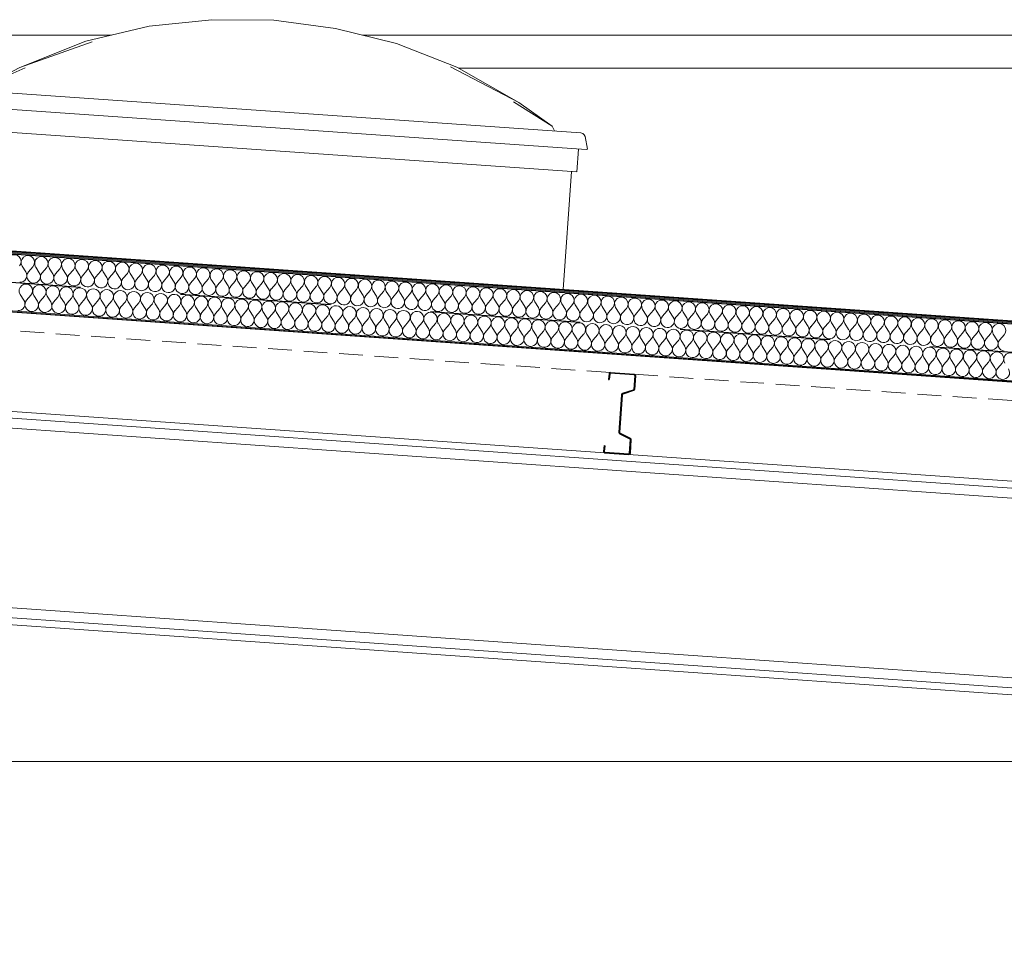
# Model space of a CAD drawing. Header units: millimetres. Extents: x 30792 to 66615, y -300 to 6970.
# Tile 32 of 58: x 52661 to 54742, y 5010 to 6968. Entities that reach past the tile are written whole.
import ezdxf

# ---------------------------------------------------------------- set-up
doc = ezdxf.new("R2010")
doc.units = ezdxf.units.MM
doc.header["$MEASUREMENT"] = 0
for name, pattern in [('Discontinu', [529.166651, 317.499995, -211.666656]), ('Pointillé', [75, 50, -25]), ('Wipeout_Contour', [1000, 0, -1000])]:
    doc.linetypes.add(name, pattern=pattern)
for name, color, linetype in [('Finitions - Etanchéité.5-Etanchéité', 7, 'Continuous'), ('Métal _ Charpente Couverture.Charp_Couv_Bard_Métal', 7, 'Continuous'), ('Métal _ Charpente.Charp_Couv_Bard_Métal', 7, 'Continuous'), ('Métal _ Finitions.Charp_Couv_Bard_Méta', 7, 'Continuous'), ('Nouveau_Structure _ Murs maçonnés.GO', 7, 'Continuous')]:
    doc.layers.add(name, color=color, linetype=linetype)

# ---------------------------------------------------------------- blocks, each defined once
blk = doc.blocks.new('Élément de coupe_32')
at = {"layer": 'Nouveau_Structure _ Murs maçonnés.GO', "color": 251, "linetype": 'Continuous', "lineweight": 15, "true_color": 0x6a6a6a}
blk.add_line((40780, 5400), (56777.3, 5400), dxfattribs=at)
blk = doc.blocks.new('*X38')
at = {"layer": 'Finitions - Etanchéité.5-Etanchéité', "linetype": 'Continuous', "lineweight": 15, "true_color": 0x2e45b3}
blk.add_hatch(color=175, dxfattribs=at).paths.add_polyline_path([(63618.3, 5705.5), (63618.3, 5707.5), (48778.3, 6745.3), (48778.3, 6743.3)])
blk = doc.blocks.new('*X39')
at = {"layer": 'Finitions - Etanchéité.5-Etanchéité', "linetype": 'Continuous', "lineweight": 15, "true_color": 0x6a6a6a}
blk.add_hatch(color=251, dxfattribs=at).paths.add_polyline_path([(63618.3, 5707.5), (63618.3, 5709.5), (48778.3, 6747.3), (48778.3, 6745.3)])
blk = doc.blocks.new('*X40')
at = {"layer": 'Finitions - Etanchéité.5-Etanchéité', "linetype": 'Continuous', "lineweight": 15, "true_color": 0xe8e8e8}
blk.add_hatch(color=254, dxfattribs=at).paths.add_polyline_path([(63618.3, 5709.5), (63618.3, 5711.6), (48778.3, 6749.3), (48778.3, 6747.3)])
blk = doc.blocks.new('*X41')
at = {"layer": 'Finitions - Etanchéité.5-Etanchéité', "color": 2, "linetype": 'Continuous', "lineweight": 15, "true_color": 0xfee600}
for p, q in [((52666.6, 6447), (52674.3, 6435)), ((52689.4, 6445.4), (52680, 6434.6)), ((52695.1, 6445), (52702.8, 6433)), ((52717.9, 6443.4), (52708.5, 6432.6)), ((52723.6, 6443), (52731.3, 6431)), ((52746.4, 6441.4), (52737, 6430.6)), ((52752.1, 6441), (52759.8, 6429)), ((52774.9, 6439.4), (52765.5, 6428.6)), ((52780.6, 6439), (52788.3, 6427)), ((52803.4, 6437.4), (52794, 6426.6)), ((52809.1, 6437), (52816.8, 6425)), ((52831.9, 6435.5), (52822.5, 6424.6)), ((52837.6, 6435.1), (52845.3, 6423.1)), ((52860.4, 6433.5), (52851.1, 6422.7)), ((52866.1, 6433.1), (52873.9, 6421.1)), ((52888.9, 6431.5), (52879.6, 6420.7)), ((52894.6, 6431.1), (52902.4, 6419.1)), ((52917.4, 6429.5), (52908.1, 6418.7)), ((52923.1, 6429.1), (52930.9, 6417.1)), ((52945.9, 6427.5), (52936.6, 6416.7)), ((52951.6, 6427.1), (52959.4, 6415.1)), ((52974.4, 6425.5), (52965.1, 6414.7)), ((52980.1, 6425.1), (52987.9, 6413.1)), ((53002.9, 6423.5), (52993.6, 6412.7)), ((53008.6, 6423.1), (53016.4, 6411.1)), ((53031.4, 6421.5), (53022.1, 6410.7)), ((53037.1, 6421.1), (53044.9, 6409.1)), ((53059.9, 6419.5), (53050.6, 6408.7)), ((53065.6, 6419.1), (53073.4, 6407.1)), ((53088.4, 6417.5), (53079.1, 6406.7)), ((53094.1, 6417.1), (53101.9, 6405.1)), ((53116.9, 6415.5), (53107.6, 6404.7)), ((53122.6, 6415.1), (53130.4, 6403.1)), ((53145.4, 6413.5), (53136.1, 6402.7)), ((53151.1, 6413.1), (53158.9, 6401.1)), ((53173.9, 6411.5), (53164.6, 6400.7)), ((53179.6, 6411.1), (53187.4, 6399.1)), ((53202.4, 6409.5), (53193.1, 6398.7)), ((53208.1, 6409.1), (53215.9, 6397.1)), ((53230.9, 6407.5), (53221.6, 6396.7)), ((53236.6, 6407.2), (53244.4, 6395.2)), ((53259.4, 6405.6), (53250.1, 6394.8)), ((53265.1, 6405.2), (53272.9, 6393.2)), ((53287.9, 6403.6), (53278.6, 6392.8)), ((53293.6, 6403.2), (53301.4, 6391.2)), ((53316.4, 6401.6), (53307.1, 6390.8)), ((53322.1, 6401.2), (53329.9, 6389.2)), ((53344.9, 6399.6), (53335.6, 6388.8)), ((53350.6, 6399.2), (53358.4, 6387.2)), ((53373.4, 6397.6), (53364.1, 6386.8)), ((53379.1, 6397.2), (53386.9, 6385.2)), ((53401.9, 6395.6), (53392.6, 6384.8)), ((53407.6, 6395.2), (53415.4, 6383.2)), ((53430.4, 6393.6), (53421.1, 6382.8)), ((53436.1, 6393.2), (53443.9, 6381.2)), ((53458.9, 6391.6), (53449.6, 6380.8)), ((53464.6, 6391.2), (53472.4, 6379.2)), ((53487.4, 6389.6), (53478.1, 6378.8)), ((53493.1, 6389.2), (53500.9, 6377.2)), ((53515.9, 6387.6), (53506.6, 6376.8)), ((53521.6, 6387.2), (53529.4, 6375.2)), ((53544.4, 6385.6), (53535.1, 6374.8)), ((53550.1, 6385.2), (53557.9, 6373.2)), ((53572.9, 6383.6), (53563.6, 6372.8)), ((53578.6, 6383.2), (53586.4, 6371.2)), ((53601.4, 6381.6), (53592.1, 6370.8)), ((53607.1, 6381.2), (53614.9, 6369.2)), ((53629.9, 6379.6), (53620.6, 6368.8)), ((53635.6, 6379.2), (53643.4, 6367.2)), ((53658.4, 6377.7), (53649.1, 6366.9)), ((53664.1, 6377.3), (53671.9, 6365.3)), ((53687, 6375.7), (53677.6, 6364.9)), ((53692.7, 6375.3), (53700.4, 6363.3)), ((53715.5, 6373.7), (53706.1, 6362.9)), ((53721.2, 6373.3), (53728.9, 6361.3)), ((53744, 6371.7), (53734.6, 6360.9)), ((53749.7, 6371.3), (53757.4, 6359.3)), ((53772.5, 6369.7), (53763.1, 6358.9)), ((53778.2, 6369.3), (53785.9, 6357.3)), ((53801, 6367.7), (53791.6, 6356.9)), ((53806.7, 6367.3), (53814.4, 6355.3)), ((53829.5, 6365.7), (53820.1, 6354.9)), ((53835.2, 6365.3), (53842.9, 6353.3)), ((53858, 6363.7), (53848.6, 6352.9)), ((53863.7, 6363.3), (53871.4, 6351.3)), ((53886.5, 6361.7), (53877.1, 6350.9)), ((53892.2, 6361.3), (53899.9, 6349.3)), ((53915, 6359.7), (53905.6, 6348.9)), ((53920.7, 6359.3), (53928.4, 6347.3)), ((53943.5, 6357.7), (53934.1, 6346.9)), ((53949.2, 6357.3), (53956.9, 6345.3)), ((53972, 6355.7), (53962.6, 6344.9)), ((53977.7, 6355.3), (53985.4, 6343.3)), ((54000.5, 6353.7), (53991.1, 6342.9)), ((54006.2, 6353.3), (54013.9, 6341.3)), ((54029, 6351.7), (54019.6, 6340.9)), ((54034.7, 6351.3), (54042.4, 6339.3)), ((54057.5, 6349.8), (54048.1, 6338.9)), ((54063.2, 6349.4), (54070.9, 6337.4)), ((54086, 6347.8), (54076.6, 6337)), ((54091.7, 6347.4), (54099.4, 6335.4)), ((54114.5, 6345.8), (54105.1, 6335)), ((54120.2, 6345.4), (54127.9, 6333.4)), ((54143, 6343.8), (54133.6, 6333)), ((54148.7, 6343.4), (54156.4, 6331.4)), ((54171.5, 6341.8), (54162.1, 6331)), ((54177.2, 6341.4), (54184.9, 6329.4)), ((54200, 6339.8), (54190.6, 6329)), ((54205.7, 6339.4), (54213.4, 6327.4)), ((54228.5, 6337.8), (54219.1, 6327)), ((54234.2, 6337.4), (54241.9, 6325.4)), ((54257, 6335.8), (54247.6, 6325)), ((54262.7, 6335.4), (54270.4, 6323.4)), ((54285.5, 6333.8), (54276.1, 6323)), ((54291.2, 6333.4), (54298.9, 6321.4)), ((54314, 6331.8), (54304.6, 6321)), ((54319.7, 6331.4), (54327.4, 6319.4)), ((54342.5, 6329.8), (54333.1, 6319)), ((54348.2, 6329.4), (54355.9, 6317.4)), ((54371, 6327.8), (54361.6, 6317)), ((54376.7, 6327.4), (54384.4, 6315.4)), ((54399.5, 6325.8), (54390.1, 6315)), ((54405.2, 6325.4), (54413, 6313.4)), ((54428, 6323.8), (54418.7, 6313)), ((54433.7, 6323.4), (54441.5, 6311.4)), ((54456.5, 6321.8), (54447.2, 6311)), ((54462.2, 6321.4), (54470, 6309.5)), ((54485, 6319.9), (54475.7, 6309.1)), ((54490.7, 6319.5), (54498.5, 6307.5)), ((54513.5, 6317.9), (54504.2, 6307.1)), ((54519.2, 6317.5), (54527, 6305.5)), ((54542, 6315.9), (54532.7, 6305.1)), ((54547.7, 6315.5), (54555.5, 6303.5)), ((54570.5, 6313.9), (54561.2, 6303.1)), ((54576.2, 6313.5), (54584, 6301.5)), ((54599, 6311.9), (54589.7, 6301.1)), ((54604.7, 6311.5), (54612.5, 6299.5)), ((54627.5, 6309.9), (54618.2, 6299.1)), ((54633.2, 6309.5), (54641, 6297.5)), ((54656, 6307.9), (54646.7, 6297.1)), ((54661.7, 6307.5), (54669.5, 6295.5)), ((54684.5, 6305.9), (54675.2, 6295.1)), ((54690.2, 6305.5), (54698, 6293.5)), ((54713, 6303.9), (54703.7, 6293.1)), ((54718.7, 6303.5), (54726.5, 6291.5)), ((54741.5, 6301.9), (54732.2, 6291.1))]:
    blk.add_line(p, q, dxfattribs=at)
for centre, start, end in [((52650.1, 6456.8), 319.1301, 212.8699), ((52678.6, 6454.8), 319.1301, 212.8699), ((52707.1, 6452.8), 319.1301, 212.8699), ((52735.6, 6450.8), 319.1301, 212.8699), ((52764.1, 6448.8), 319.1301, 212.8699), ((52792.6, 6446.8), 319.1301, 212.8699), ((52821.1, 6444.8), 319.1301, 212.8699), ((52849.6, 6442.8), 319.1301, 212.8699), ((52878.1, 6440.8), 319.1301, 212.8699), ((52906.6, 6438.8), 319.1301, 212.8699), ((52935.1, 6436.8), 319.1301, 212.8699), ((52662.3, 6427.3), 266, 32.8699), ((52690.8, 6425.3), 139.1301, 266), ((52690.8, 6425.3), 266, 32.8699), ((52719.3, 6423.3), 139.1301, 266), ((52719.3, 6423.3), 266, 32.8699), ((52747.8, 6421.3), 139.1301, 266), ((52963.6, 6434.8), 319.1301, 212.8699), ((52992.1, 6432.8), 319.1301, 212.8699), ((53020.6, 6430.8), 319.1301, 212.8699), ((53049.1, 6428.9), 319.1301, 212.8699), ((53077.6, 6426.9), 319.1301, 212.8699), ((53106.1, 6424.9), 319.1301, 212.8699), ((53134.6, 6422.9), 319.1301, 212.8699), ((53163.1, 6420.9), 319.1301, 212.8699), ((53191.6, 6418.9), 319.1301, 212.8699), ((53220.1, 6416.9), 319.1301, 212.8699), ((53248.6, 6414.9), 319.1301, 212.8699), ((52747.8, 6421.3), 266, 32.8699), ((52776.3, 6419.3), 139.1301, 266), ((52776.3, 6419.3), 266, 32.8699), ((52804.8, 6417.3), 139.1301, 266), ((52804.8, 6417.3), 266, 32.8699), ((52833.4, 6415.3), 139.1301, 266), ((52833.4, 6415.3), 266, 32.8699), ((52861.9, 6413.3), 139.1301, 266), ((52861.9, 6413.3), 266, 32.8699), ((52890.4, 6411.3), 139.1301, 266), ((52890.4, 6411.3), 266, 32.8699), ((52918.9, 6409.3), 139.1301, 266), ((52918.9, 6409.3), 266, 32.8699), ((52947.4, 6407.3), 139.1301, 266), ((52947.4, 6407.3), 266, 32.8699), ((52975.9, 6405.3), 139.1301, 266), ((52975.9, 6405.3), 266, 32.8699), ((53004.4, 6403.3), 139.1301, 266), ((53004.4, 6403.3), 266, 32.8699), ((53032.9, 6401.3), 139.1301, 266), ((53032.9, 6401.3), 266, 32.8699), ((53061.4, 6399.4), 139.1301, 266), ((53277.1, 6412.9), 319.1301, 212.8699), ((53305.6, 6410.9), 319.1301, 212.8699), ((53334.1, 6408.9), 319.1301, 212.8699), ((53362.6, 6406.9), 319.1301, 212.8699), ((53391.1, 6404.9), 319.1301, 212.8699), ((53419.6, 6402.9), 319.1301, 212.8699), ((53448.1, 6401), 319.1301, 212.8699), ((53476.6, 6399), 319.1301, 212.8699), ((53505.1, 6397), 319.1301, 212.8699), ((53533.6, 6395), 319.1301, 212.8699), ((53061.4, 6399.4), 266, 32.8699), ((53089.9, 6397.4), 139.1301, 266), ((53089.9, 6397.4), 266, 32.8699), ((53118.4, 6395.4), 139.1301, 266), ((53118.4, 6395.4), 266, 32.8699), ((53146.9, 6393.4), 139.1301, 266), ((53146.9, 6393.4), 266, 32.8699), ((53175.4, 6391.4), 139.1301, 266), ((53175.4, 6391.4), 266, 32.8699), ((53203.9, 6389.4), 139.1301, 266), ((53203.9, 6389.4), 266, 32.8699), ((53232.4, 6387.4), 139.1301, 266), ((53232.4, 6387.4), 266, 32.8699), ((53260.9, 6385.4), 139.1301, 266), ((53260.9, 6385.4), 266, 32.8699), ((53289.4, 6383.4), 139.1301, 266), ((53289.4, 6383.4), 266, 32.8699), ((53317.9, 6381.4), 139.1301, 266), ((53317.9, 6381.4), 266, 32.8699), ((53346.4, 6379.4), 139.1301, 266), ((53562.1, 6393), 319.1301, 212.8699), ((53590.6, 6391), 319.1301, 212.8699), ((53619.1, 6389), 319.1301, 212.8699), ((53647.6, 6387), 319.1301, 212.8699), ((53676.1, 6385), 319.1301, 212.8699), ((53704.6, 6383), 319.1301, 212.8699), ((53733.2, 6381), 319.1301, 212.8699), ((53761.7, 6379), 319.1301, 212.8699), ((53790.2, 6377), 319.1301, 212.8699), ((53818.7, 6375), 319.1301, 212.8699), ((53346.4, 6379.4), 266, 32.8699), ((53374.9, 6377.4), 139.1301, 266), ((53374.9, 6377.4), 266, 32.8699), ((53403.4, 6375.4), 139.1301, 266), ((53403.4, 6375.4), 266, 32.8699), ((53431.9, 6373.4), 139.1301, 266), ((53431.9, 6373.4), 266, 32.8699), ((53460.4, 6371.5), 139.1301, 266), ((53460.4, 6371.5), 266, 32.8699), ((53488.9, 6369.5), 139.1301, 266), ((53488.9, 6369.5), 266, 32.8699), ((53517.4, 6367.5), 139.1301, 266), ((53517.4, 6367.5), 266, 32.8699), ((53545.9, 6365.5), 139.1301, 266), ((53545.9, 6365.5), 266, 32.8699), ((53574.4, 6363.5), 139.1301, 266), ((53574.4, 6363.5), 266, 32.8699), ((53602.9, 6361.5), 139.1301, 266), ((53602.9, 6361.5), 266, 32.8699), ((53631.4, 6359.5), 139.1301, 266), ((53631.4, 6359.5), 266, 32.8699), ((53659.9, 6357.5), 139.1301, 266), ((53847.2, 6373.1), 319.1301, 212.8699), ((53875.7, 6371.1), 319.1301, 212.8699), ((53904.2, 6369.1), 319.1301, 212.8699), ((53932.7, 6367.1), 319.1301, 212.8699), ((53961.2, 6365.1), 319.1301, 212.8699), ((53989.7, 6363.1), 319.1301, 212.8699), ((54018.2, 6361.1), 319.1301, 212.8699), ((54046.7, 6359.1), 319.1301, 212.8699), ((54075.2, 6357.1), 319.1301, 212.8699), ((54103.7, 6355.1), 319.1301, 212.8699), ((54132.2, 6353.1), 319.1301, 212.8699), ((53659.9, 6357.5), 266, 32.8699), ((53688.4, 6355.5), 139.1301, 266), ((53688.4, 6355.5), 266, 32.8699), ((53716.9, 6353.5), 139.1301, 266), ((53716.9, 6353.5), 266, 32.8699), ((53745.4, 6351.5), 139.1301, 266), ((53745.4, 6351.5), 266, 32.8699), ((53773.9, 6349.5), 139.1301, 266), ((53773.9, 6349.5), 266, 32.8699), ((53802.4, 6347.5), 139.1301, 266), ((53802.4, 6347.5), 266, 32.8699), ((53830.9, 6345.5), 139.1301, 266), ((53830.9, 6345.5), 266, 32.8699), ((53859.4, 6343.6), 139.1301, 266), ((53859.4, 6343.6), 266, 32.8699), ((53887.9, 6341.6), 139.1301, 266), ((53887.9, 6341.6), 266, 32.8699), ((53916.4, 6339.6), 139.1301, 266), ((53916.4, 6339.6), 266, 32.8699), ((53944.9, 6337.6), 139.1301, 266), ((54160.7, 6351.1), 319.1301, 212.8699), ((54189.2, 6349.1), 319.1301, 212.8699), ((54217.7, 6347.1), 319.1301, 212.8699), ((54246.2, 6345.1), 319.1301, 212.8699), ((54274.7, 6343.2), 319.1301, 212.8699), ((54303.2, 6341.2), 319.1301, 212.8699), ((54331.7, 6339.2), 319.1301, 212.8699), ((54360.2, 6337.2), 319.1301, 212.8699), ((54388.7, 6335.2), 319.1301, 212.8699), ((54417.2, 6333.2), 319.1301, 212.8699), ((53944.9, 6337.6), 266, 32.8699), ((53973.4, 6335.6), 139.1301, 266), ((53973.4, 6335.6), 266, 32.8699), ((54001.9, 6333.6), 139.1301, 266), ((54001.9, 6333.6), 266, 32.8699), ((54030.4, 6331.6), 139.1301, 266), ((54030.4, 6331.6), 266, 32.8699), ((54058.9, 6329.6), 139.1301, 266), ((54058.9, 6329.6), 266, 32.8699), ((54087.4, 6327.6), 139.1301, 266), ((54087.4, 6327.6), 266, 32.8699), ((54115.9, 6325.6), 139.1301, 266), ((54115.9, 6325.6), 266, 32.8699), ((54144.4, 6323.6), 139.1301, 266), ((54144.4, 6323.6), 266, 32.8699), ((54172.9, 6321.6), 139.1301, 266), ((54172.9, 6321.6), 266, 32.8699), ((54201.4, 6319.6), 139.1301, 266), ((54201.4, 6319.6), 266, 32.8699), ((54229.9, 6317.6), 139.1301, 266), ((54229.9, 6317.6), 266, 32.8699), ((54445.7, 6331.2), 319.1301, 212.8699), ((54474.2, 6329.2), 319.1301, 212.8699), ((54502.7, 6327.2), 319.1301, 212.8699), ((54531.2, 6325.2), 319.1301, 212.8699), ((54559.7, 6323.2), 319.1301, 212.8699), ((54588.2, 6321.2), 319.1301, 212.8699), ((54616.7, 6319.2), 319.1301, 212.8699), ((54645.2, 6317.2), 319.1301, 212.8699), ((54673.7, 6315.3), 319.1301, 212.8699), ((54702.2, 6313.3), 319.1301, 212.8699), ((54730.7, 6311.3), 319.1301, 212.8699), ((54258.4, 6315.6), 139.1301, 266), ((54258.4, 6315.6), 266, 32.8699), ((54286.9, 6313.7), 139.1301, 266), ((54286.9, 6313.7), 266, 32.8699), ((54315.4, 6311.7), 139.1301, 266), ((54315.4, 6311.7), 266, 32.8699), ((54343.9, 6309.7), 139.1301, 266), ((54343.9, 6309.7), 266, 32.8699), ((54372.4, 6307.7), 139.1301, 266), ((54372.4, 6307.7), 266, 32.8699), ((54401, 6305.7), 139.1301, 266), ((54401, 6305.7), 266, 32.8699), ((54429.5, 6303.7), 139.1301, 266), ((54429.5, 6303.7), 266, 32.8699), ((54458, 6301.7), 139.1301, 266), ((54458, 6301.7), 266, 32.8699), ((54486.5, 6299.7), 139.1301, 266), ((54486.5, 6299.7), 266, 32.8699), ((54515, 6297.7), 139.1301, 266), ((54515, 6297.7), 266, 32.8699), ((54543.5, 6295.7), 139.1301, 266), ((54543.5, 6295.7), 266, 32.8699), ((54572, 6293.7), 139.1301, 266), ((54572, 6293.7), 266, 32.8699), ((54600.5, 6291.7), 139.1301, 266), ((54600.5, 6291.7), 266, 32.8699), ((54629, 6289.7), 139.1301, 266), ((54629, 6289.7), 266, 32.8699), ((54657.5, 6287.7), 139.1301, 266), ((54657.5, 6287.7), 266, 32.8699), ((54686, 6285.8), 139.1301, 266), ((54686, 6285.8), 266, 32.8699), ((54714.5, 6283.8), 139.1301, 266), ((54714.5, 6283.8), 266, 32.8699), ((54743, 6281.8), 139.1301, 266)]:
    blk.add_arc(centre, 14.3, start, end, dxfattribs=at)
blk = doc.blocks.new('*X42')
at = {"layer": 'Finitions - Etanchéité.5-Etanchéité', "color": 2, "linetype": 'Continuous', "lineweight": 15, "true_color": 0xfee600}
for p, q in [((52662.4, 6387.2), (52670.2, 6375.2)), ((52685.2, 6385.6), (52675.9, 6374.8)), ((52690.9, 6385.2), (52698.7, 6373.2)), ((52713.7, 6383.6), (52704.4, 6372.8)), ((52719.4, 6383.2), (52727.2, 6371.2)), ((52742.2, 6381.6), (52732.9, 6370.8)), ((52747.9, 6381.2), (52755.7, 6369.2)), ((52770.7, 6379.6), (52761.4, 6368.8)), ((52776.4, 6379.2), (52784.2, 6367.2)), ((52799.2, 6377.6), (52789.9, 6366.8)), ((52804.9, 6377.2), (52812.7, 6365.2)), ((52827.7, 6375.6), (52818.4, 6364.8)), ((52833.4, 6375.2), (52841.2, 6363.2)), ((52856.2, 6373.6), (52846.9, 6362.8)), ((52861.9, 6373.2), (52869.7, 6361.2)), ((52884.7, 6371.6), (52875.4, 6360.8)), ((52890.4, 6371.2), (52898.2, 6359.2)), ((52913.2, 6369.6), (52903.9, 6358.8)), ((52918.9, 6369.2), (52926.7, 6357.2)), ((52941.7, 6367.6), (52932.4, 6356.8)), ((52947.4, 6367.2), (52955.2, 6355.2)), ((52970.2, 6365.6), (52960.9, 6354.8)), ((52975.9, 6365.2), (52983.7, 6353.2)), ((52998.7, 6363.6), (52989.4, 6352.8)), ((53004.4, 6363.2), (53012.2, 6351.2)), ((53027.2, 6361.6), (53017.9, 6350.8)), ((53032.9, 6361.2), (53040.7, 6349.2)), ((53055.7, 6359.7), (53046.4, 6348.9)), ((53061.4, 6359.3), (53069.2, 6347.3)), ((53084.2, 6357.7), (53074.9, 6346.9)), ((53089.9, 6357.3), (53097.7, 6345.3)), ((53112.7, 6355.7), (53103.4, 6344.9)), ((53118.4, 6355.3), (53126.2, 6343.3)), ((53141.2, 6353.7), (53131.9, 6342.9)), ((53146.9, 6353.3), (53154.7, 6341.3)), ((53169.7, 6351.7), (53160.4, 6340.9)), ((53175.4, 6351.3), (53183.2, 6339.3)), ((53198.2, 6349.7), (53188.9, 6338.9)), ((53203.9, 6349.3), (53211.7, 6337.3)), ((53226.7, 6347.7), (53217.4, 6336.9)), ((53232.4, 6347.3), (53240.2, 6335.3)), ((53255.2, 6345.7), (53245.9, 6334.9)), ((53260.9, 6345.3), (53268.7, 6333.3)), ((53283.7, 6343.7), (53274.4, 6332.9)), ((53289.4, 6343.3), (53297.2, 6331.3)), ((53312.2, 6341.7), (53302.9, 6330.9)), ((53317.9, 6341.3), (53325.7, 6329.3)), ((53340.7, 6339.7), (53331.4, 6328.9)), ((53346.4, 6339.3), (53354.2, 6327.3)), ((53369.2, 6337.7), (53359.9, 6326.9)), ((53374.9, 6337.3), (53382.7, 6325.3)), ((53397.7, 6335.7), (53388.4, 6324.9)), ((53403.4, 6335.3), (53411.2, 6323.3)), ((53426.2, 6333.7), (53416.9, 6322.9)), ((53431.9, 6333.3), (53439.7, 6321.3)), ((53454.8, 6331.8), (53445.4, 6320.9)), ((53460.5, 6331.4), (53468.2, 6319.4)), ((53483.3, 6329.8), (53473.9, 6319)), ((53489, 6329.4), (53496.7, 6317.4)), ((53511.8, 6327.8), (53502.4, 6317)), ((53517.5, 6327.4), (53525.2, 6315.4)), ((53540.3, 6325.8), (53530.9, 6315)), ((53546, 6325.4), (53553.7, 6313.4)), ((53568.8, 6323.8), (53559.4, 6313)), ((53574.5, 6323.4), (53582.2, 6311.4)), ((53597.3, 6321.8), (53587.9, 6311)), ((53603, 6321.4), (53610.7, 6309.4)), ((53625.8, 6319.8), (53616.4, 6309)), ((53631.5, 6319.4), (53639.2, 6307.4)), ((53654.3, 6317.8), (53644.9, 6307)), ((53660, 6317.4), (53667.7, 6305.4)), ((53682.8, 6315.8), (53673.4, 6305)), ((53688.5, 6315.4), (53696.2, 6303.4)), ((53711.3, 6313.8), (53701.9, 6303)), ((53717, 6313.4), (53724.7, 6301.4)), ((53739.8, 6311.8), (53730.4, 6301)), ((53745.5, 6311.4), (53753.2, 6299.4)), ((53768.3, 6309.8), (53758.9, 6299)), ((53774, 6309.4), (53781.7, 6297.4)), ((53796.8, 6307.8), (53787.4, 6297)), ((53802.5, 6307.4), (53810.2, 6295.4)), ((53825.3, 6305.8), (53815.9, 6295)), ((53831, 6305.4), (53838.7, 6293.4)), ((53853.8, 6303.8), (53844.4, 6293)), ((53859.5, 6303.4), (53867.2, 6291.5)), ((53882.3, 6301.9), (53872.9, 6291.1)), ((53888, 6301.5), (53895.7, 6289.5)), ((53910.8, 6299.9), (53901.4, 6289.1)), ((53916.5, 6299.5), (53924.2, 6287.5)), ((53939.3, 6297.9), (53929.9, 6287.1)), ((53945, 6297.5), (53952.7, 6285.5)), ((53967.8, 6295.9), (53958.4, 6285.1)), ((53973.5, 6295.5), (53981.2, 6283.5)), ((53996.3, 6293.9), (53986.9, 6283.1)), ((54002, 6293.5), (54009.7, 6281.5)), ((54024.8, 6291.9), (54015.4, 6281.1)), ((54030.5, 6291.5), (54038.2, 6279.5)), ((54053.3, 6289.9), (54043.9, 6279.1)), ((54059, 6289.5), (54066.7, 6277.5)), ((54081.8, 6287.9), (54072.4, 6277.1)), ((54087.5, 6287.5), (54095.2, 6275.5)), ((54110.3, 6285.9), (54100.9, 6275.1)), ((54116, 6285.5), (54123.7, 6273.5)), ((54138.8, 6283.9), (54129.4, 6273.1)), ((54144.5, 6283.5), (54152.2, 6271.5)), ((54167.3, 6281.9), (54157.9, 6271.1)), ((54173, 6281.5), (54180.8, 6269.5)), ((54195.8, 6279.9), (54186.5, 6269.1)), ((54201.5, 6279.5), (54209.3, 6267.5)), ((54224.3, 6277.9), (54215, 6267.1)), ((54230, 6277.5), (54237.8, 6265.5)), ((54252.8, 6275.9), (54243.5, 6265.1)), ((54258.5, 6275.5), (54266.3, 6263.5)), ((54281.3, 6274), (54272, 6263.2)), ((54287, 6273.6), (54294.8, 6261.6)), ((54309.8, 6272), (54300.5, 6261.2)), ((54315.5, 6271.6), (54323.3, 6259.6)), ((54338.3, 6270), (54329, 6259.2)), ((54344, 6269.6), (54351.8, 6257.6)), ((54366.8, 6268), (54357.5, 6257.2)), ((54372.5, 6267.6), (54380.3, 6255.6)), ((54395.3, 6266), (54386, 6255.2)), ((54401, 6265.6), (54408.8, 6253.6)), ((54423.8, 6264), (54414.5, 6253.2)), ((54429.5, 6263.6), (54437.3, 6251.6)), ((54452.3, 6262), (54443, 6251.2)), ((54458, 6261.6), (54465.8, 6249.6)), ((54480.8, 6260), (54471.5, 6249.2)), ((54486.5, 6259.6), (54494.3, 6247.6)), ((54509.3, 6258), (54500, 6247.2)), ((54515, 6257.6), (54522.8, 6245.6)), ((54537.8, 6256), (54528.5, 6245.2)), ((54543.5, 6255.6), (54551.3, 6243.6)), ((54566.3, 6254), (54557, 6243.2)), ((54572, 6253.6), (54579.8, 6241.6)), ((54594.8, 6252), (54585.5, 6241.2)), ((54600.5, 6251.6), (54608.3, 6239.6)), ((54623.3, 6250), (54614, 6239.2)), ((54629, 6249.6), (54636.8, 6237.6)), ((54651.8, 6248), (54642.5, 6237.2)), ((54657.5, 6247.6), (54665.3, 6235.6)), ((54680.3, 6246.1), (54671, 6235.2)), ((54686, 6245.7), (54693.8, 6233.7)), ((54708.8, 6244.1), (54699.5, 6233.3)), ((54714.5, 6243.7), (54722.3, 6231.7)), ((54737.3, 6242.1), (54728, 6231.3))]:
    blk.add_line(p, q, dxfattribs=at)
for centre, start, end in [((52674.4, 6394.9), 319.1301, 212.8699), ((52702.9, 6392.9), 319.1301, 212.8699), ((52731.4, 6390.9), 319.1301, 212.8699), ((52759.9, 6388.9), 319.1301, 212.8699), ((52788.4, 6386.9), 319.1301, 212.8699), ((52816.9, 6384.9), 319.1301, 212.8699), ((52845.4, 6383), 319.1301, 212.8699), ((52873.9, 6381), 319.1301, 212.8699), ((52902.4, 6379), 319.1301, 212.8699), ((52930.9, 6377), 319.1301, 212.8699), ((52959.4, 6375), 319.1301, 212.8699), ((52658.2, 6367.4), 266, 32.8699), ((52686.7, 6365.4), 139.1301, 266), ((52686.7, 6365.4), 266, 32.8699), ((52715.2, 6363.4), 139.1301, 266), ((52715.2, 6363.4), 266, 32.8699), ((52743.7, 6361.4), 139.1301, 266), ((52743.7, 6361.4), 266, 32.8699), ((52772.2, 6359.4), 139.1301, 266), ((52772.2, 6359.4), 266, 32.8699), ((52800.7, 6357.4), 139.1301, 266), ((52987.9, 6373), 319.1301, 212.8699), ((53016.4, 6371), 319.1301, 212.8699), ((53044.9, 6369), 319.1301, 212.8699), ((53073.4, 6367), 319.1301, 212.8699), ((53101.9, 6365), 319.1301, 212.8699), ((53130.4, 6363), 319.1301, 212.8699), ((53158.9, 6361), 319.1301, 212.8699), ((53187.4, 6359), 319.1301, 212.8699), ((53215.9, 6357), 319.1301, 212.8699), ((53244.4, 6355.1), 319.1301, 212.8699), ((53272.9, 6353.1), 319.1301, 212.8699), ((52800.7, 6357.4), 266, 32.8699), ((52829.2, 6355.4), 139.1301, 266), ((52829.2, 6355.4), 266, 32.8699), ((52857.7, 6353.5), 139.1301, 266), ((52857.7, 6353.5), 266, 32.8699), ((52886.2, 6351.5), 139.1301, 266), ((52886.2, 6351.5), 266, 32.8699), ((52914.7, 6349.5), 139.1301, 266), ((52914.7, 6349.5), 266, 32.8699), ((52943.2, 6347.5), 139.1301, 266), ((52943.2, 6347.5), 266, 32.8699), ((52971.7, 6345.5), 139.1301, 266), ((52971.7, 6345.5), 266, 32.8699), ((53000.2, 6343.5), 139.1301, 266), ((53000.2, 6343.5), 266, 32.8699), ((53028.7, 6341.5), 139.1301, 266), ((53028.7, 6341.5), 266, 32.8699), ((53057.2, 6339.5), 139.1301, 266), ((53057.2, 6339.5), 266, 32.8699), ((53085.7, 6337.5), 139.1301, 266), ((53301.4, 6351.1), 319.1301, 212.8699), ((53329.9, 6349.1), 319.1301, 212.8699), ((53358.4, 6347.1), 319.1301, 212.8699), ((53386.9, 6345.1), 319.1301, 212.8699), ((53415.4, 6343.1), 319.1301, 212.8699), ((53443.9, 6341.1), 319.1301, 212.8699), ((53472.4, 6339.1), 319.1301, 212.8699), ((53501, 6337.1), 319.1301, 212.8699), ((53529.5, 6335.1), 319.1301, 212.8699), ((53558, 6333.1), 319.1301, 212.8699), ((53085.7, 6337.5), 266, 32.8699), ((53114.2, 6335.5), 139.1301, 266), ((53114.2, 6335.5), 266, 32.8699), ((53142.7, 6333.5), 139.1301, 266), ((53142.7, 6333.5), 266, 32.8699), ((53171.2, 6331.5), 139.1301, 266), ((53171.2, 6331.5), 266, 32.8699), ((53199.7, 6329.5), 139.1301, 266), ((53199.7, 6329.5), 266, 32.8699), ((53228.2, 6327.5), 139.1301, 266), ((53228.2, 6327.5), 266, 32.8699), ((53256.7, 6325.6), 139.1301, 266), ((53256.7, 6325.6), 266, 32.8699), ((53285.2, 6323.6), 139.1301, 266), ((53285.2, 6323.6), 266, 32.8699), ((53313.7, 6321.6), 139.1301, 266), ((53313.7, 6321.6), 266, 32.8699), ((53342.2, 6319.6), 139.1301, 266), ((53342.2, 6319.6), 266, 32.8699), ((53370.7, 6317.6), 139.1301, 266), ((53370.7, 6317.6), 266, 32.8699), ((53586.5, 6331.1), 319.1301, 212.8699), ((53615, 6329.1), 319.1301, 212.8699), ((53643.5, 6327.1), 319.1301, 212.8699), ((53672, 6325.2), 319.1301, 212.8699), ((53700.5, 6323.2), 319.1301, 212.8699), ((53729, 6321.2), 319.1301, 212.8699), ((53757.5, 6319.2), 319.1301, 212.8699), ((53786, 6317.2), 319.1301, 212.8699), ((53814.5, 6315.2), 319.1301, 212.8699), ((53843, 6313.2), 319.1301, 212.8699), ((53871.5, 6311.2), 319.1301, 212.8699), ((53399.2, 6315.6), 139.1301, 266), ((53399.2, 6315.6), 266, 32.8699), ((53427.7, 6313.6), 139.1301, 266), ((53427.7, 6313.6), 266, 32.8699), ((53456.2, 6311.6), 139.1301, 266), ((53456.2, 6311.6), 266, 32.8699), ((53484.7, 6309.6), 139.1301, 266), ((53484.7, 6309.6), 266, 32.8699), ((53513.2, 6307.6), 139.1301, 266), ((53513.2, 6307.6), 266, 32.8699), ((53541.7, 6305.6), 139.1301, 266), ((53541.7, 6305.6), 266, 32.8699), ((53570.2, 6303.6), 139.1301, 266), ((53570.2, 6303.6), 266, 32.8699), ((53598.7, 6301.6), 139.1301, 266), ((53598.7, 6301.6), 266, 32.8699), ((53627.2, 6299.6), 139.1301, 266), ((53627.2, 6299.6), 266, 32.8699), ((53655.7, 6297.6), 139.1301, 266), ((53655.7, 6297.6), 266, 32.8699), ((53684.2, 6295.7), 139.1301, 266), ((53900, 6309.2), 319.1301, 212.8699), ((53928.5, 6307.2), 319.1301, 212.8699), ((53957, 6305.2), 319.1301, 212.8699), ((53985.5, 6303.2), 319.1301, 212.8699), ((54014, 6301.2), 319.1301, 212.8699), ((54042.5, 6299.2), 319.1301, 212.8699), ((54071, 6297.3), 319.1301, 212.8699), ((54099.5, 6295.3), 319.1301, 212.8699), ((54128, 6293.3), 319.1301, 212.8699), ((54156.5, 6291.3), 319.1301, 212.8699), ((53684.2, 6295.7), 266, 32.8699), ((53712.7, 6293.7), 139.1301, 266), ((53712.7, 6293.7), 266, 32.8699), ((53741.2, 6291.7), 139.1301, 266), ((53741.2, 6291.7), 266, 32.8699), ((53769.7, 6289.7), 139.1301, 266), ((53769.7, 6289.7), 266, 32.8699), ((53798.2, 6287.7), 139.1301, 266), ((53798.2, 6287.7), 266, 32.8699), ((53826.7, 6285.7), 139.1301, 266), ((53826.7, 6285.7), 266, 32.8699), ((53855.2, 6283.7), 139.1301, 266), ((53855.2, 6283.7), 266, 32.8699), ((53883.7, 6281.7), 139.1301, 266), ((53883.7, 6281.7), 266, 32.8699), ((53912.2, 6279.7), 139.1301, 266), ((53912.2, 6279.7), 266, 32.8699), ((53940.7, 6277.7), 139.1301, 266), ((53940.7, 6277.7), 266, 32.8699), ((53969.2, 6275.7), 139.1301, 266), ((54185, 6289.3), 319.1301, 212.8699), ((54213.5, 6287.3), 319.1301, 212.8699), ((54242, 6285.3), 319.1301, 212.8699), ((54270.5, 6283.3), 319.1301, 212.8699), ((54299, 6281.3), 319.1301, 212.8699), ((54327.5, 6279.3), 319.1301, 212.8699), ((54356, 6277.3), 319.1301, 212.8699), ((54384.5, 6275.3), 319.1301, 212.8699), ((54413, 6273.3), 319.1301, 212.8699), ((54441.5, 6271.3), 319.1301, 212.8699), ((54470, 6269.3), 319.1301, 212.8699), ((53969.2, 6275.7), 266, 32.8699), ((53997.7, 6273.7), 139.1301, 266), ((53997.7, 6273.7), 266, 32.8699), ((54026.2, 6271.7), 139.1301, 266), ((54026.2, 6271.7), 266, 32.8699), ((54054.7, 6269.7), 139.1301, 266), ((54054.7, 6269.7), 266, 32.8699), ((54083.2, 6267.8), 139.1301, 266), ((54083.2, 6267.8), 266, 32.8699), ((54111.7, 6265.8), 139.1301, 266), ((54111.7, 6265.8), 266, 32.8699), ((54140.2, 6263.8), 139.1301, 266), ((54140.2, 6263.8), 266, 32.8699), ((54168.8, 6261.8), 139.1301, 266), ((54168.8, 6261.8), 266, 32.8699), ((54197.3, 6259.8), 139.1301, 266), ((54197.3, 6259.8), 266, 32.8699), ((54225.8, 6257.8), 139.1301, 266), ((54225.8, 6257.8), 266, 32.8699), ((54254.3, 6255.8), 139.1301, 266), ((54254.3, 6255.8), 266, 32.8699), ((54282.8, 6253.8), 139.1301, 266), ((54498.5, 6267.4), 319.1301, 212.8699), ((54527, 6265.4), 319.1301, 212.8699), ((54555.5, 6263.4), 319.1301, 212.8699), ((54584, 6261.4), 319.1301, 212.8699), ((54612.5, 6259.4), 319.1301, 212.8699), ((54641, 6257.4), 319.1301, 212.8699), ((54669.5, 6255.4), 319.1301, 212.8699), ((54698, 6253.4), 319.1301, 212.8699), ((54726.5, 6251.4), 319.1301, 212.8699), ((54755, 6249.4), 319.1301, 212.8699), ((54282.8, 6253.8), 266, 32.8699), ((54311.3, 6251.8), 139.1301, 266), ((54311.3, 6251.8), 266, 32.8699), ((54339.8, 6249.8), 139.1301, 266), ((54339.8, 6249.8), 266, 32.8699), ((54368.3, 6247.8), 139.1301, 266), ((54368.3, 6247.8), 266, 32.8699), ((54396.8, 6245.8), 139.1301, 266), ((54396.8, 6245.8), 266, 32.8699), ((54425.3, 6243.8), 139.1301, 266), ((54425.3, 6243.8), 266, 32.8699), ((54453.8, 6241.8), 139.1301, 266), ((54453.8, 6241.8), 266, 32.8699), ((54482.3, 6239.9), 139.1301, 266), ((54482.3, 6239.9), 266, 32.8699), ((54510.8, 6237.9), 139.1301, 266), ((54510.8, 6237.9), 266, 32.8699), ((54539.3, 6235.9), 139.1301, 266), ((54539.3, 6235.9), 266, 32.8699), ((54567.8, 6233.9), 139.1301, 266), ((54567.8, 6233.9), 266, 32.8699), ((54596.3, 6231.9), 139.1301, 266), ((54596.3, 6231.9), 266, 32.8699), ((54624.8, 6229.9), 139.1301, 266), ((54624.8, 6229.9), 266, 32.8699), ((54653.3, 6227.9), 139.1301, 266), ((54653.3, 6227.9), 266, 32.8699), ((54681.8, 6225.9), 139.1301, 266), ((54681.8, 6225.9), 266, 32.8699), ((54710.3, 6223.9), 139.1301, 266), ((54710.3, 6223.9), 266, 32.8699), ((54738.8, 6221.9), 139.1301, 266), ((54738.8, 6221.9), 266, 32.8699)]:
    blk.add_arc(centre, 14.3, start, end, dxfattribs=at)
blk = doc.blocks.new('Élément de coupe_34')
at = {"layer": 'Finitions - Etanchéité.5-Etanchéité', "linetype": 'Continuous', "lineweight": 15, "true_color": 0x3e35cc}
blk.add_hatch(color=182, dxfattribs=at).paths.add_polyline_path([(63618.3, 5583.2), (63618.3, 5585.2), (48778.3, 6623), (48778.3, 6621)])
at = {"layer": 'Finitions - Etanchéité.5-Etanchéité', "linetype": 'Continuous', "lineweight": 15, "true_color": 0x2e45b3}
h = blk.add_hatch(dxfattribs=at)
h.set_pattern_fill('Acier', color=175, style=0, pattern_type=2)
h.set_pattern_definition([(41, (0, 0), (-73.80664, 84.90483), []), (41, (-24.6, 28.3), (-73.80664, 84.90483), [])])
h.paths.add_polyline_path([(63618.3, 5582.3), (63618.3, 5583.2), (48778.3, 6621), (48778.3, 6620.1)])
at = {"layer": 'Finitions - Etanchéité.5-Etanchéité', "lineweight": 0}
for name in ['*X40', '*X39', '*X38']:
    blk.add_blockref(name, (0, 0), dxfattribs=at)
at = {"color": 254, "linetype": 'Wipeout_Contour', "lineweight": 0, "ltscale": 226218.050054}
blk.add_wipeout([(63618.3, 5645.4), (63618.3, 5705.5), (48778.3, 6743.3), (48778.3, 6683.1)], dxfattribs=at).dxf.layer = 'Finitions - Etanchéité.5-Etanchéité'
at = {"layer": 'Finitions - Etanchéité.5-Etanchéité', "lineweight": 0}
blk.add_blockref('*X41', (0, 0), dxfattribs=at)
at = {"color": 254, "linetype": 'Wipeout_Contour', "lineweight": 0, "ltscale": 226191.088457}
blk.add_wipeout([(63618.3, 5585.2), (63618.3, 5645.4), (48778.3, 6683.1), (48778.3, 6623)], dxfattribs=at).dxf.layer = 'Finitions - Etanchéité.5-Etanchéité'
at = {"layer": 'Finitions - Etanchéité.5-Etanchéité', "color": 7, "linetype": 'Continuous', "lineweight": 25}
for p, q in [((48778.3, 6749.3), (63618.3, 5711.6)), ((48778.3, 6743.3), (63618.3, 5705.5))]:
    blk.add_line(p, q, dxfattribs=at)
at = {"layer": 'Finitions - Etanchéité.5-Etanchéité', "color": 7, "linetype": 'Continuous', "lineweight": 15}
for p, q in [((48778.3, 6747.3), (63618.3, 5709.5)), ((48778.3, 6745.3), (63618.3, 5707.5)), ((48778.3, 6623), (63618.3, 5585.2)), ((48778.3, 6621), (63618.3, 5583.2)), ((48778.3, 6620.1), (63618.3, 5582.3))]:
    blk.add_line(p, q, dxfattribs=at)
at = {"layer": 'Finitions - Etanchéité.5-Etanchéité', "color": 7, "linetype": 'Discontinu', "lineweight": 25}
blk.add_line((48778.3, 6683.1), (63618.3, 5645.4), dxfattribs=at)
at = {"layer": 'Finitions - Etanchéité.5-Etanchéité', "color": 251, "linetype": 'Pointillé', "lineweight": 15, "true_color": 0x6a6a6a}
for p, q in [((52513.3, 6319.7), (53909.9, 6222)), ((53959.8, 6218.5), (55356.3, 6120.9))]:
    blk.add_line(p, q, dxfattribs=at)
at = {"layer": 'Finitions - Etanchéité.5-Etanchéité', "lineweight": 0}
blk.add_blockref('*X42', (0, 0), dxfattribs=at)
blk = doc.blocks.new('Élément de coupe_44')
at = {"layer": 'Métal _ Charpente Couverture.Charp_Couv_Bard_Métal', "linetype": 'Continuous', "lineweight": 15, "true_color": 0x2e45b3}
h = blk.add_hatch(dxfattribs=at)
h.set_pattern_fill('Acier', color=175, style=0, pattern_type=2)
h.set_pattern_definition([(135, (0, 0), (79.54951, 79.54951), []), (135, (-26.52, -26.52), (79.54951, 79.54951), [])])
h.paths.add_polyline_path([(53909.9, 6222), (53907.7, 6221.3), (53906.7, 6219.2), (53905.8, 6207.3), (53907.3, 6207.2), (53908.2, 6219.1), (53908.7, 6220.2), (53909.8, 6220.5), (53959.7, 6217), (53960.7, 6216.5), (53961, 6215.4), (53959, 6186.5), (53958.7, 6185.7), (53958, 6185.2), (53935.3, 6177.9), (53933.8, 6176.9), (53933.2, 6175.3), (53927.6, 6095.5), (53928, 6093.8), (53929.3, 6092.6), (53950.8, 6082.2), (53951.4, 6081.6), (53951.6, 6080.7), (53949.6, 6051.8), (53949.1, 6050.8), (53948, 6050.4), (53898.1, 6053.9), (53897.1, 6054.4), (53896.7, 6055.5), (53897.6, 6067.5), (53896.1, 6067.6), (53895.2, 6055.6), (53896, 6053.5), (53898, 6052.4), (53947.9, 6048.9), (53950.1, 6049.7), (53951.1, 6051.7), (53953.1, 6080.6), (53952.7, 6082.3), (53951.4, 6083.5), (53929.9, 6093.9), (53929.3, 6094.5), (53929.1, 6095.4), (53934.7, 6175.2), (53935, 6176), (53935.7, 6176.5), (53958.4, 6183.8), (53959.9, 6184.8), (53960.5, 6186.4), (53962.5, 6215.3), (53961.8, 6217.5), (53959.8, 6218.5)])
at = {"layer": 'Métal _ Charpente Couverture.Charp_Couv_Bard_Métal', "color": 7, "linetype": 'Continuous', "lineweight": 25}
for p, q in [((53909.9, 6222), (53907.7, 6221.3)), ((53909.9, 6222), (53959.8, 6218.5)), ((53905.8, 6207.3), (53907.3, 6207.2)), ((53959.8, 6218.5), (53961.8, 6217.5)), ((53896.1, 6067.6), (53897.6, 6067.5))]:
    blk.add_line(p, q, dxfattribs=at)
at = {"layer": 'Métal _ Charpente Couverture.Charp_Couv_Bard_Métal', "color": 7, "linetype": 'Continuous', "lineweight": 25, "flags": 128}
for points in [[(53907.7, 6221.3), (53906.7, 6219.2), (53905.8, 6207.3)], [(53908.7, 6220.2), (53908.2, 6219.1), (53907.3, 6207.2)], [(53960.7, 6216.5), (53959.7, 6217), (53909.8, 6220.5), (53908.7, 6220.2)], [(53960.7, 6216.5), (53961, 6215.4), (53959, 6186.5), (53958.7, 6185.7)], [(53961.8, 6217.5), (53962.5, 6215.3), (53960.5, 6186.4), (53959.9, 6184.8)], [(53958.7, 6185.7), (53958, 6185.2), (53935.3, 6177.9), (53933.8, 6176.9)], [(53959.9, 6184.8), (53958.4, 6183.8), (53935.7, 6176.5), (53935, 6176)], [(53933.8, 6176.9), (53933.2, 6175.3), (53927.6, 6095.5), (53928, 6093.8)], [(53935, 6176), (53934.7, 6175.2), (53929.1, 6095.4), (53929.3, 6094.5)], [(53928, 6093.8), (53929.3, 6092.6), (53950.8, 6082.2), (53951.4, 6081.6)], [(53929.3, 6094.5), (53929.9, 6093.9), (53951.4, 6083.5), (53952.7, 6082.3)], [(53951.4, 6081.6), (53951.6, 6080.7), (53949.6, 6051.8), (53949.1, 6050.8)], [(53952.7, 6082.3), (53953.1, 6080.6), (53951.1, 6051.7), (53950.1, 6049.7)], [(53896.1, 6067.6), (53895.2, 6055.6), (53896, 6053.5)], [(53897.6, 6067.5), (53896.7, 6055.5), (53897.1, 6054.4)], [(53896, 6053.5), (53898, 6052.4), (53947.9, 6048.9), (53950.1, 6049.7)], [(53897.1, 6054.4), (53898.1, 6053.9), (53948, 6050.4), (53949.1, 6050.8)]]:
    blk.add_lwpolyline(points, dxfattribs=at)
blk = doc.blocks.new('Élément de coupe_63')
at = {"layer": 'Métal _ Finitions.Charp_Couv_Bard_Méta', "color": 7, "linetype": 'Continuous', "lineweight": 15}
for p, q in [((44748.8, 6935), (52855.4, 6935)), ((53386.5, 6935), (60507.5, 6935)), ((53589.4, 6865), (60507.5, 6865))]:
    blk.add_line(p, q, dxfattribs=at)
blk = doc.blocks.new('Élément de coupe_74')
at = {"layer": 'Finitions - Etanchéité.5-Etanchéité', "color": 5, "linetype": 'Continuous', "lineweight": 15}
for p, q in [((52934.8, 6953.9), (52801.3, 6922.1)), ((52934.8, 6953.9), (53067.1, 6967.7)), ((53067.1, 6967.7), (53198.3, 6966.5)), ((53328.5, 6949.4), (53198.3, 6966.5)), ((53457.5, 6917.3), (53328.5, 6949.4)), ((52801.3, 6922.1), (52661.7, 6866.7)), ((52814.6, 6921.2), (52661.7, 6866.7)), ((53457.5, 6917.3), (53585.4, 6867.3)), ((52584.5, 6827), (52661.7, 6866.7)), ((53572, 6868.2), (53715.9, 6793)), ((53585.4, 6867.3), (53715.9, 6793)), ((52584.5, 6827), (52672.8, 6866)), ((52584.5, 6827), (52578.3, 6817.4)), ((52512.7, 6814.6), (52503.8, 6788.7)), ((52514.9, 6818.3), (52512.7, 6814.6)), ((52518.6, 6820.7), (52514.9, 6818.3)), ((52522.8, 6821.3), (52518.6, 6820.7)), ((52522.8, 6821.3), (53847, 6728.7)), ((52503.8, 6788.7), (52506.6, 6787.7)), ((52506.6, 6787.7), (53858.4, 6693.2)), ((53704.8, 6793.8), (53786.8, 6742.9)), ((53786.8, 6742.9), (53715.9, 6793)), ((53786.8, 6742.9), (53791.6, 6732.6)), ((53847, 6728.7), (53851.2, 6727.5)), ((53851.2, 6727.5), (53854.4, 6724.6)), ((53854.4, 6724.6), (53856.2, 6720.6)), ((53856.2, 6720.6), (53861.4, 6693.8)), ((53861.4, 6693.8), (53858.4, 6693.2))]:
    blk.add_line(p, q, dxfattribs=at)
at = {"layer": 'Finitions - Etanchéité.5-Etanchéité', "color": 7, "linetype": 'Continuous', "lineweight": 15}
for p, q in [((52519.4, 6738.3), (52522.8, 6786.6)), ((52513.3, 6488.1), (52530.7, 6737.5)), ((52519.4, 6738.3), (53838.9, 6646)), ((53838.9, 6646), (53842.2, 6694.4)), ((53810.1, 6397.4), (53827.6, 6646.8))]:
    blk.add_line(p, q, dxfattribs=at)
blk = doc.blocks.new('Élément de coupe_108')
at = {"layer": 'Métal _ Charpente.Charp_Couv_Bard_Métal', "color": 7, "linetype": 'Continuous', "lineweight": 15}
for p, q in [((49715, 6330.3), (60637.6, 5566.5)), ((49713.5, 6309.4), (60637.6, 5545.5)), ((52501.4, 6150.1), (53898, 6052.4)), ((53947.9, 6048.9), (55344.5, 5951.3)), ((49687.1, 5931.5), (62361.4, 5045.2)), ((49685.6, 5910.5), (62360, 5024.3)), ((49684.6, 5896), (62358.9, 5009.7))]:
    blk.add_line(p, q, dxfattribs=at)

msp = doc.modelspace()

# ---------------------------------------------------------------- block references
at = {"layer": 'Finitions - Etanchéité.5-Etanchéité', "lineweight": 0}
msp.add_blockref('Élément de coupe_34', (0, 0), dxfattribs=at)
at = {"layer": 'Métal _ Finitions.Charp_Couv_Bard_Méta', "lineweight": 0}
msp.add_blockref('Élément de coupe_63', (0, 0), dxfattribs=at)
at = {"layer": 'Nouveau_Structure _ Murs maçonnés.GO', "lineweight": 0}
msp.add_blockref('Élément de coupe_32', (0, 0), dxfattribs=at)

# ---------------------------------------------------------------- next in the draw order: block references
at = {"layer": 'Finitions - Etanchéité.5-Etanchéité', "lineweight": 0}
msp.add_blockref('Élément de coupe_74', (0, 0), dxfattribs=at)
at = {"layer": 'Métal _ Charpente Couverture.Charp_Couv_Bard_Métal', "lineweight": 0}
msp.add_blockref('Élément de coupe_44', (0, 0), dxfattribs=at)
at = {"layer": 'Métal _ Charpente.Charp_Couv_Bard_Métal', "lineweight": 0}
msp.add_blockref('Élément de coupe_108', (0, 0), dxfattribs=at)

doc.saveas('drawing.dxf')
